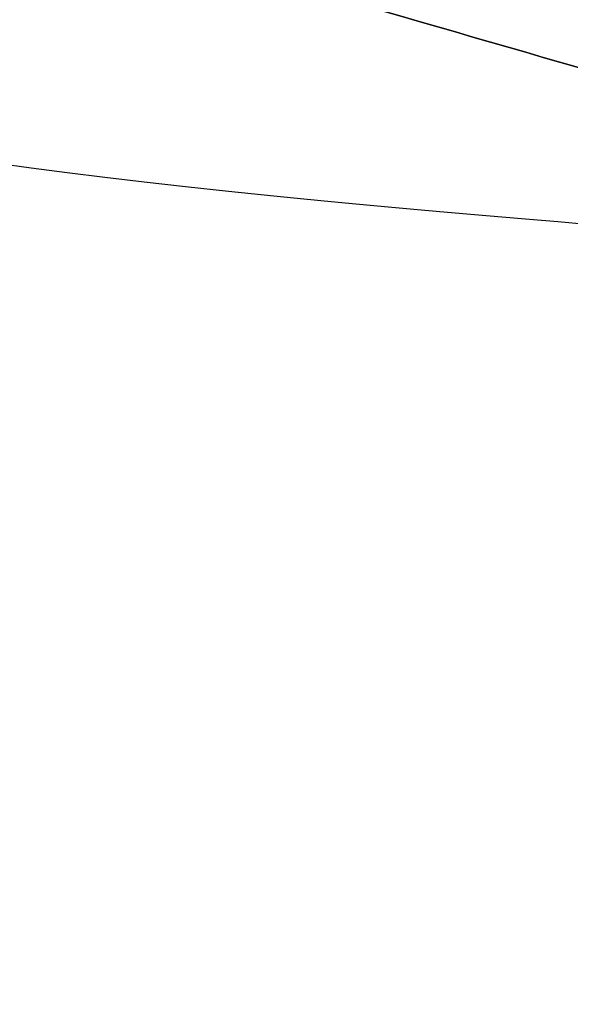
# Model space of a CAD drawing. Header units: millimetres. Extents: x -761 to -147, y -807 to -217.
# Tile 147 of 256: x -687.82 to -687.686, y -670.428 to -670.187. Entities that reach past the tile are written whole.
import ezdxf

# ---------------------------------------------------------------- set-up
doc = ezdxf.new("R2010")
doc.units = ezdxf.units.MM
doc.layers.add('Calque 16', color=7, linetype='Continuous', true_color=0x343231)
doc.layers.add('Calque 17', color=7, linetype='Continuous', true_color=0x343231)

msp = doc.modelspace()

# ---------------------------------------------------------------- linework, layer by layer
at = {"layer": 'Calque 16'}
for points in [[(-686.90851, -670.42324, -106.90672), (-686.90851, -670.42324, -105.29743), (-688.45455, -669.9765, -105.29743), (-690.00059, -669.52976, -105.29743), (-690.00059, -669.52976, -106.90672), (-690.00059, -669.52976, -108.51601), (-688.45455, -669.9765, -108.51601), (-686.90851, -670.42324, -108.51601), (-686.90851, -670.42324, -106.90672)], [(-686.90851, -671.20139, -106.90672), (-686.90851, -671.20139, -105.29743), (-688.45454, -670.75461, -105.29743), (-690.00057, -670.30782, -105.29743), (-690.00057, -670.30782, -106.90672), (-690.00057, -670.30782, -108.51601), (-688.45454, -670.75461, -108.51601), (-686.90851, -671.20139, -108.51601), (-686.90851, -671.20139, -106.90672)]]:
    msp.add_rational_spline(points, [1, 0.707106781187, 1, 0.707106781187, 1, 0.707106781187, 1, 0.707106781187, 1], degree=2, knots=[0, 0, 0, 2.527869, 2.527869, 5.055738, 5.055738, 7.583607, 7.583607, 10.111476, 10.111476, 10.111476], dxfattribs=at)
at = {"layer": 'Calque 17'}
msp.add_rational_spline([(-639.53307, -670.6074, -1.06793), (-687.9498, -670.5944, -2.56897), (-687.94979, -670.19439, -49.9719)], [1, 0.718214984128, 1], degree=2, dxfattribs=at)

doc.saveas('drawing.dxf')
